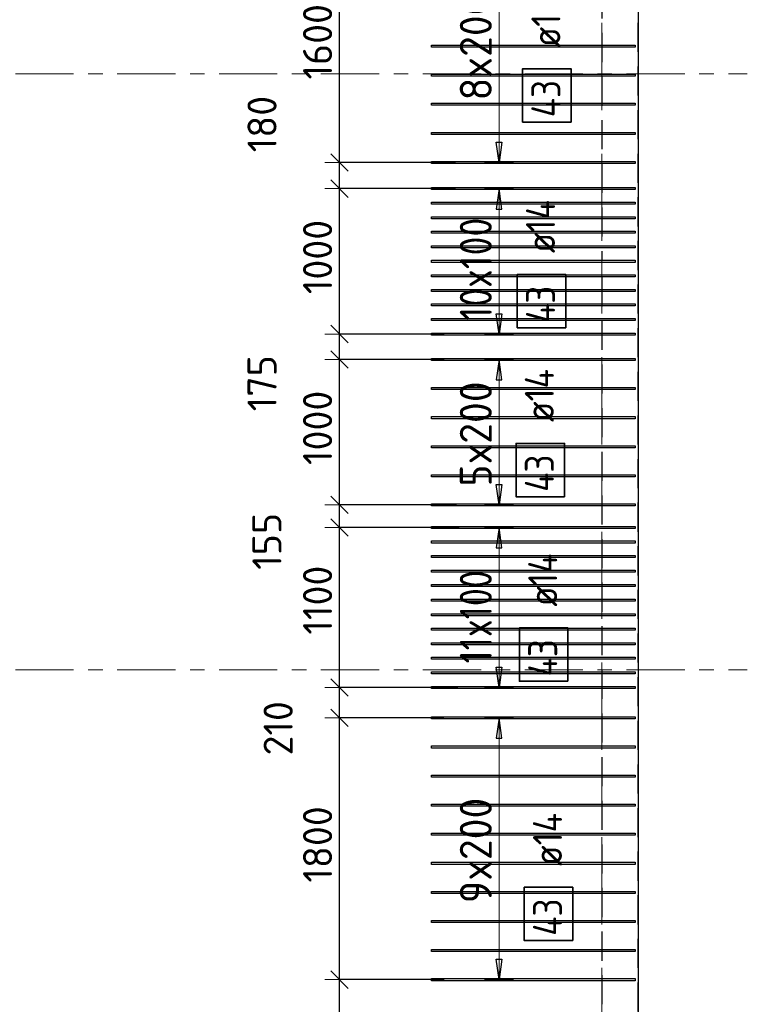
# Model space of a CAD drawing. Header units: metres. Extents: x -38 to 100, y -15 to 19.
# Tile 29 of 63: x 57.6 to 62.6, y 1 to 7.77. Entities that reach past the tile are written whole.
import ezdxf

# ---------------------------------------------------------------- set-up
doc = ezdxf.new("R2010")
doc.units = ezdxf.units.M
doc.header["$PDMODE"] = 65
for name, pattern in [('______11', [0.5, 0.4, -0.05, 0, -0.05]), ('______2', [0.27, 0.2, -0.07]), ('______5', [1.1, 0.8, -0.1, 0.1, -0.1])]:
    doc.linetypes.add(name, pattern=pattern)
for name, color, linetype, lineweight in [('XR$2$Осевая линия (1)', 7, '______5', 13), ('XR$3$Перекрытие (1)', 7, 'Continuous', 35), ('XR$3$Размерная линия (1)', 7, 'Continuous', 13), ('XR$5$Стена (1)', 7, 'Continuous', 35)]:
    doc.layers.add(name, color=color, linetype=linetype, lineweight=lineweight)
doc.layers.add('XR$3$Арм.стержн.Доп. Арм верхн.зоны Х', color=7, linetype='Continuous', lineweight=35, true_color=0x8c8cff)
doc.styles.add('ISOCPEUR', font='txt')
doc.dimstyles.new('DIMSTYLE_3', dxfattribs={"dimtxt": 0.2, "dimasz": 0.2, "dimexe": 0, "dimexo": 0, "dimgap": 0.1, "dimtad": 2, "dimdec": 0, "dimlfac": 1000, "dimrnd": 5, "dimzin": 12, "dimdsep": 46, "dimtxsty": 'ISOCPEUR', "dimblk1": 'ALL_ML_STRICH', "dimblk2": 'ALL_ML_STRICH', "dimsah": 1, "dimcen": 0, "dimclrd": 7, "dimclre": 256, "dimclrt": 7, "dimadec": 0, "dimazin": 0, "dimtfac": 1, "dimtdec": 0, "dimtix": 1, "dimtmove": 2, "dimatfit": 3, "dimfxl": 0, "dimtzin": 0, "dimlwd": 0, "dimlwe": -3, "dimarcsym": 0})
doc.dimstyles.new('DIMSTYLE_6', dxfattribs={"dimtxt": 0.2, "dimasz": 0.2, "dimexe": 0, "dimexo": 0, "dimgap": 0.1, "dimtad": 2, "dimdec": 0, "dimlfac": 1000, "dimrnd": 5, "dimzin": 12, "dimdsep": 46, "dimtxsty": 'ISOCPEUR', "dimblk1": 'ALL_ML_STRICH', "dimblk2": 'ALL_ML_STRICH', "dimsah": 1, "dimcen": 0, "dimclrd": 7, "dimclre": 256, "dimclrt": 7, "dimadec": 0, "dimazin": 0, "dimtfac": 1, "dimtdec": 0, "dimtix": 1, "dimtmove": 2, "dimatfit": 3, "dimfxl": 0, "dimtvp": 1.2, "dimtzin": 0, "dimlwd": 0, "dimlwe": -3, "dimarcsym": 0})

# ---------------------------------------------------------------- blocks, each defined once
blk = doc.blocks.new('ALL_ML_STRICH')
at = {"color": 0, "linetype": 'ByBlock', "lineweight": -2}
for p, q in [((0, -0.5), (0, 0.5)), ((-1, 0), (0.5, 0)), ((-0.3, -0.3), (0.3, 0.3))]:
    blk.add_line(p, q, dxfattribs=at)
blk = doc.blocks.new('*D209')
at = {"layer": 'DEFPOINTS', "color": 7, "linetype": 'Continuous', "lineweight": 13, "transparency": 33554687}
for p in [(60.537, 1.1695), (59.7966, 0), (59.8327, 0)]:
    blk.add_point(p, dxfattribs=at)
at = {"layer": 'XR$3$Размерная линия (1)', "color": 9, "linetype": 'Continuous', "lineweight": -2, "true_color": 0xc7c7c7, "transparency": 33554687}
for p, q in [((60.517, 1.1695), (59.7966, 1.1695)), ((59.8127, 0), (59.7966, 0))]:
    blk.add_line(p, q, dxfattribs=at)
at = {"layer": 'XR$3$Размерная линия (1)', "color": 7, "linetype": 'Continuous', "lineweight": -2, "transparency": 33554687}
blk.add_line((59.7966, 0), (59.7966, 1.1695), dxfattribs=at)
at = {"layer": 'XR$3$Размерная линия (1)', "color": 7, "linetype": 'Continuous', "lineweight": 13, "transparency": 33554687, "xscale": 0.2, "yscale": 0.2, "zscale": 0.2}
for p, rotation in [((59.7966, 1.1695), 90), ((59.7966, 0), 270)]:
    blk.add_blockref('ALL_ML_STRICH', p, dxfattribs=dict(at, rotation=rotation))
at = {"layer": 'XR$3$Размерная линия (1)', "color": 7, "linetype": 'Continuous', "lineweight": 13, "transparency": 33554687, "insert": (59.6466, 0.6347), "char_height": 0.2, "width": 0.8, "attachment_point": 5, "rotation": 90, "style": 'ISOCPEUR'}
blk.add_mtext('\\A1;{1170}', dxfattribs=at)
blk = doc.blocks.new('*D210')
at = {"layer": 'DEFPOINTS', "color": 7, "linetype": 'Continuous', "lineweight": 13, "transparency": 33554687}
for p in [(60.535, 2.9695), (59.7966, 1.1695), (60.537, 1.1695)]:
    blk.add_point(p, dxfattribs=at)
at = {"layer": 'XR$3$Размерная линия (1)', "color": 9, "linetype": 'Continuous', "lineweight": -2, "true_color": 0xc7c7c7, "transparency": 33554687}
for p, q in [((60.515, 2.9695), (59.7966, 2.9695)), ((60.517, 1.1695), (59.7966, 1.1695))]:
    blk.add_line(p, q, dxfattribs=at)
at = {"layer": 'XR$3$Размерная линия (1)', "color": 7, "linetype": 'Continuous', "lineweight": -2, "transparency": 33554687}
blk.add_line((59.7966, 1.1695), (59.7966, 2.9695), dxfattribs=at)
at = {"layer": 'XR$3$Размерная линия (1)', "color": 7, "linetype": 'Continuous', "lineweight": 13, "transparency": 33554687, "xscale": 0.2, "yscale": 0.2, "zscale": 0.2}
for p, rotation in [((59.7966, 2.9695), 90), ((59.7966, 1.1695), 270)]:
    blk.add_blockref('ALL_ML_STRICH', p, dxfattribs=dict(at, rotation=rotation))
at = {"layer": 'XR$3$Размерная линия (1)', "color": 7, "linetype": 'Continuous', "lineweight": 13, "transparency": 33554687, "insert": (59.6466, 2.0995), "char_height": 0.2, "width": 0.8, "attachment_point": 5, "rotation": 90, "style": 'ISOCPEUR'}
blk.add_mtext('\\A1;{1800}', dxfattribs=at)
blk = doc.blocks.new('*D211')
at = {"layer": 'DEFPOINTS', "color": 7, "linetype": 'Continuous', "lineweight": 13, "transparency": 33554687}
for p in [(60.631, 3.1795), (59.7966, 2.9695), (60.535, 2.9695)]:
    blk.add_point(p, dxfattribs=at)
at = {"layer": 'XR$3$Размерная линия (1)', "color": 9, "linetype": 'Continuous', "lineweight": -2, "true_color": 0xc7c7c7, "transparency": 33554687}
for p, q in [((60.611, 3.1795), (59.7966, 3.1795)), ((60.515, 2.9695), (59.7966, 2.9695))]:
    blk.add_line(p, q, dxfattribs=at)
at = {"layer": 'XR$3$Размерная линия (1)', "color": 7, "linetype": 'Continuous', "lineweight": -2, "transparency": 33554687}
blk.add_line((59.7966, 2.9695), (59.7966, 3.1795), dxfattribs=at)
at = {"layer": 'XR$3$Размерная линия (1)', "color": 7, "linetype": 'Continuous', "lineweight": 13, "transparency": 33554687, "xscale": 0.2, "yscale": 0.2, "zscale": 0.2}
for p, rotation in [((59.7966, 3.1795), 90), ((59.7966, 2.9695), 270)]:
    blk.add_blockref('ALL_ML_STRICH', p, dxfattribs=dict(at, rotation=rotation))
at = {"layer": 'XR$3$Размерная линия (1)', "color": 7, "linetype": 'Continuous', "lineweight": 13, "transparency": 33554687, "insert": (59.3758, 2.8983), "char_height": 0.2, "width": 0.6, "attachment_point": 5, "rotation": 90, "style": 'ISOCPEUR'}
blk.add_mtext('\\A1;{210}', dxfattribs=at)
blk = doc.blocks.new('*D212')
at = {"layer": 'DEFPOINTS', "color": 7, "linetype": 'Continuous', "lineweight": 13, "transparency": 33554687}
for p in [(60.6396, 4.2795), (59.7966, 3.1795), (60.631, 3.1795)]:
    blk.add_point(p, dxfattribs=at)
at = {"layer": 'XR$3$Размерная линия (1)', "color": 9, "linetype": 'Continuous', "lineweight": -2, "true_color": 0xc7c7c7, "transparency": 33554687}
for p, q in [((60.6196, 4.2795), (59.7966, 4.2795)), ((60.611, 3.1795), (59.7966, 3.1795))]:
    blk.add_line(p, q, dxfattribs=at)
at = {"layer": 'XR$3$Размерная линия (1)', "color": 7, "linetype": 'Continuous', "lineweight": -2, "transparency": 33554687}
blk.add_line((59.7966, 3.1795), (59.7966, 4.2795), dxfattribs=at)
at = {"layer": 'XR$3$Размерная линия (1)', "color": 7, "linetype": 'Continuous', "lineweight": 13, "transparency": 33554687, "xscale": 0.2, "yscale": 0.2, "zscale": 0.2}
for p, rotation in [((59.7966, 4.2795), 90), ((59.7966, 3.1795), 270)]:
    blk.add_blockref('ALL_ML_STRICH', p, dxfattribs=dict(at, rotation=rotation))
at = {"layer": 'XR$3$Размерная линия (1)', "color": 7, "linetype": 'Continuous', "lineweight": 13, "transparency": 33554687, "insert": (59.6466, 3.7795), "char_height": 0.2, "width": 0.8, "attachment_point": 5, "rotation": 90, "style": 'ISOCPEUR'}
blk.add_mtext('\\A1;{1100}', dxfattribs=at)
blk = doc.blocks.new('*D213')
at = {"layer": 'DEFPOINTS', "color": 7, "linetype": 'Continuous', "lineweight": 13, "transparency": 33554687}
for p in [(60.6225, 4.4345), (59.7966, 4.2795), (60.6396, 4.2795)]:
    blk.add_point(p, dxfattribs=at)
at = {"layer": 'XR$3$Размерная линия (1)', "color": 9, "linetype": 'Continuous', "lineweight": -2, "true_color": 0xc7c7c7, "transparency": 33554687}
for p, q in [((60.6025, 4.4345), (59.7966, 4.4345)), ((60.6196, 4.2795), (59.7966, 4.2795))]:
    blk.add_line(p, q, dxfattribs=at)
at = {"layer": 'XR$3$Размерная линия (1)', "color": 7, "linetype": 'Continuous', "lineweight": -2, "transparency": 33554687}
blk.add_line((59.7966, 4.2795), (59.7966, 4.4345), dxfattribs=at)
at = {"layer": 'XR$3$Размерная линия (1)', "color": 7, "linetype": 'Continuous', "lineweight": 13, "transparency": 33554687, "xscale": 0.2, "yscale": 0.2, "zscale": 0.2}
for p, rotation in [((59.7966, 4.4345), 90), ((59.7966, 4.2795), 270)]:
    blk.add_blockref('ALL_ML_STRICH', p, dxfattribs=dict(at, rotation=rotation))
at = {"layer": 'XR$3$Размерная линия (1)', "color": 7, "linetype": 'Continuous', "lineweight": 13, "transparency": 33554687, "insert": (59.2985, 4.1837), "char_height": 0.2, "width": 0.6, "attachment_point": 5, "rotation": 90, "style": 'ISOCPEUR'}
blk.add_mtext('\\A1;{155}', dxfattribs=at)
blk = doc.blocks.new('*D214')
at = {"layer": 'DEFPOINTS', "color": 7, "linetype": 'Continuous', "lineweight": 13, "transparency": 33554687}
for p in [(60.537, 5.4345), (59.7966, 4.4345), (60.6225, 4.4345)]:
    blk.add_point(p, dxfattribs=at)
at = {"layer": 'XR$3$Размерная линия (1)', "color": 9, "linetype": 'Continuous', "lineweight": -2, "true_color": 0xc7c7c7, "transparency": 33554687}
for p, q in [((60.517, 5.4345), (59.7966, 5.4345)), ((60.6025, 4.4345), (59.7966, 4.4345))]:
    blk.add_line(p, q, dxfattribs=at)
at = {"layer": 'XR$3$Размерная линия (1)', "color": 7, "linetype": 'Continuous', "lineweight": -2, "transparency": 33554687}
blk.add_line((59.7966, 4.4345), (59.7966, 5.4345), dxfattribs=at)
at = {"layer": 'XR$3$Размерная линия (1)', "color": 7, "linetype": 'Continuous', "lineweight": 13, "transparency": 33554687, "xscale": 0.2, "yscale": 0.2, "zscale": 0.2}
for p, rotation in [((59.7966, 5.4345), 90), ((59.7966, 4.4345), 270)]:
    blk.add_blockref('ALL_ML_STRICH', p, dxfattribs=dict(at, rotation=rotation))
at = {"layer": 'XR$3$Размерная линия (1)', "color": 7, "linetype": 'Continuous', "lineweight": 13, "transparency": 33554687, "insert": (59.6466, 4.9645), "char_height": 0.2, "width": 0.8, "attachment_point": 5, "rotation": 90, "style": 'ISOCPEUR'}
blk.add_mtext('\\A1;{1000}', dxfattribs=at)
blk = doc.blocks.new('*D215')
at = {"layer": 'DEFPOINTS', "color": 7, "linetype": 'Continuous', "lineweight": 13, "transparency": 33554687}
for p in [(60.537, 5.6095), (59.7966, 5.4345), (60.537, 5.4345)]:
    blk.add_point(p, dxfattribs=at)
at = {"layer": 'XR$3$Размерная линия (1)', "color": 9, "linetype": 'Continuous', "lineweight": -2, "true_color": 0xc7c7c7, "transparency": 33554687}
for p, q in [((60.517, 5.6095), (59.7966, 5.6095)), ((60.517, 5.4345), (59.7966, 5.4345))]:
    blk.add_line(p, q, dxfattribs=at)
at = {"layer": 'XR$3$Размерная линия (1)', "color": 7, "linetype": 'Continuous', "lineweight": -2, "transparency": 33554687}
blk.add_line((59.7966, 5.4345), (59.7966, 5.6095), dxfattribs=at)
at = {"layer": 'XR$3$Размерная линия (1)', "color": 7, "linetype": 'Continuous', "lineweight": 13, "transparency": 33554687, "xscale": 0.2, "yscale": 0.2, "zscale": 0.2}
for p, rotation in [((59.7966, 5.6095), 90), ((59.7966, 5.4345), 270)]:
    blk.add_blockref('ALL_ML_STRICH', p, dxfattribs=dict(at, rotation=rotation))
at = {"layer": 'XR$3$Размерная линия (1)', "color": 7, "linetype": 'Continuous', "lineweight": 13, "transparency": 33554687, "insert": (59.265, 5.2711), "char_height": 0.2, "width": 0.6, "attachment_point": 5, "rotation": 90, "style": 'ISOCPEUR'}
blk.add_mtext('\\A1;{175}', dxfattribs=at)
blk = doc.blocks.new('*D216')
at = {"layer": 'DEFPOINTS', "color": 7, "linetype": 'Continuous', "lineweight": 13, "transparency": 33554687}
for p in [(60.6139, 6.6095), (59.7966, 5.6095), (60.537, 5.6095)]:
    blk.add_point(p, dxfattribs=at)
at = {"layer": 'XR$3$Размерная линия (1)', "color": 9, "linetype": 'Continuous', "lineweight": -2, "true_color": 0xc7c7c7, "transparency": 33554687}
for p, q in [((60.5939, 6.6095), (59.7966, 6.6095)), ((60.517, 5.6095), (59.7966, 5.6095))]:
    blk.add_line(p, q, dxfattribs=at)
at = {"layer": 'XR$3$Размерная линия (1)', "color": 7, "linetype": 'Continuous', "lineweight": -2, "transparency": 33554687}
blk.add_line((59.7966, 5.6095), (59.7966, 6.6095), dxfattribs=at)
at = {"layer": 'XR$3$Размерная линия (1)', "color": 7, "linetype": 'Continuous', "lineweight": 13, "transparency": 33554687, "xscale": 0.2, "yscale": 0.2, "zscale": 0.2}
for p, rotation in [((59.7966, 6.6095), 90), ((59.7966, 5.6095), 270)]:
    blk.add_blockref('ALL_ML_STRICH', p, dxfattribs=dict(at, rotation=rotation))
at = {"layer": 'XR$3$Размерная линия (1)', "color": 7, "linetype": 'Continuous', "lineweight": 13, "transparency": 33554687, "insert": (59.6466, 6.1395), "char_height": 0.2, "width": 0.8, "attachment_point": 5, "rotation": 90, "style": 'ISOCPEUR'}
blk.add_mtext('\\A1;{1000}', dxfattribs=at)
blk = doc.blocks.new('*D217')
at = {"layer": 'DEFPOINTS', "color": 7, "linetype": 'Continuous', "lineweight": 13, "transparency": 33554687}
for p in [(60.6139, 6.7895), (59.7966, 6.6095), (60.6139, 6.6095)]:
    blk.add_point(p, dxfattribs=at)
at = {"layer": 'XR$3$Размерная линия (1)', "color": 9, "linetype": 'Continuous', "lineweight": -2, "true_color": 0xc7c7c7, "transparency": 33554687}
for p, q in [((60.5939, 6.7895), (59.7966, 6.7895)), ((60.5939, 6.6095), (59.7966, 6.6095))]:
    blk.add_line(p, q, dxfattribs=at)
at = {"layer": 'XR$3$Размерная линия (1)', "color": 7, "linetype": 'Continuous', "lineweight": -2, "transparency": 33554687}
blk.add_line((59.7966, 6.6095), (59.7966, 6.7895), dxfattribs=at)
at = {"layer": 'XR$3$Размерная линия (1)', "color": 7, "linetype": 'Continuous', "lineweight": 13, "transparency": 33554687, "xscale": 0.2, "yscale": 0.2, "zscale": 0.2}
for p, rotation in [((59.7966, 6.7895), 90), ((59.7966, 6.6095), 270)]:
    blk.add_blockref('ALL_ML_STRICH', p, dxfattribs=dict(at, rotation=rotation))
at = {"layer": 'XR$3$Размерная линия (1)', "color": 7, "linetype": 'Continuous', "lineweight": 13, "transparency": 33554687, "insert": (59.265, 7.0538), "char_height": 0.2, "width": 0.6, "attachment_point": 5, "rotation": 90, "style": 'ISOCPEUR'}
blk.add_mtext('\\A1;{180}', dxfattribs=at)
blk = doc.blocks.new('*D218')
at = {"layer": 'DEFPOINTS', "color": 7, "linetype": 'Continuous', "lineweight": 13, "transparency": 33554687}
for p in [(60.6823, 8.3895), (59.7966, 6.7895), (60.6139, 6.7895)]:
    blk.add_point(p, dxfattribs=at)
at = {"layer": 'XR$3$Размерная линия (1)', "color": 9, "linetype": 'Continuous', "lineweight": -2, "true_color": 0xc7c7c7, "transparency": 33554687}
for p, q in [((60.6623, 8.3895), (59.7966, 8.3895)), ((60.5939, 6.7895), (59.7966, 6.7895))]:
    blk.add_line(p, q, dxfattribs=at)
at = {"layer": 'XR$3$Размерная линия (1)', "color": 7, "linetype": 'Continuous', "lineweight": -2, "transparency": 33554687}
blk.add_line((59.7966, 6.7895), (59.7966, 8.3895), dxfattribs=at)
at = {"layer": 'XR$3$Размерная линия (1)', "color": 7, "linetype": 'Continuous', "lineweight": 13, "transparency": 33554687, "xscale": 0.2, "yscale": 0.2, "zscale": 0.2}
for p, rotation in [((59.7966, 8.3895), 90), ((59.7966, 6.7895), 270)]:
    blk.add_blockref('ALL_ML_STRICH', p, dxfattribs=dict(at, rotation=rotation))
at = {"layer": 'XR$3$Размерная линия (1)', "color": 7, "linetype": 'Continuous', "lineweight": 13, "transparency": 33554687, "insert": (59.6466, 7.6195), "char_height": 0.2, "width": 0.8, "attachment_point": 5, "rotation": 90, "style": 'ISOCPEUR'}
blk.add_mtext('\\A1;{1600}', dxfattribs=at)

msp = doc.modelspace()

# ---------------------------------------------------------------- linework, layer by layer
at = {"layer": 'XR$2$Осевая линия (1)', "color": 253, "linetype": '______11', "lineweight": 13, "true_color": 0xa0a0a0, "transparency": 33554687}
for p, q in [((61.6, -2.65), (61.6, 18.35)), ((-2.63, 7.4), (62.6, 7.4)), ((-2.63, 3.3), (62.6, 3.3))]:
    msp.add_line(p, q, dxfattribs=at)
at = {"layer": 'XR$3$Арм.стержн.Доп. Арм верхн.зоны Х', "color": 7, "linetype": 'Continuous', "lineweight": 13, "transparency": 33554687}
for p, q in [((60.8941, 6.7895), (60.8941, 8.3895)), ((60.8941, 6.7895), (60.8941, 6.7895)), ((60.8941, 6.6095), (60.8941, 6.6095)), ((60.8941, 5.6095), (60.8941, 6.6095)), ((60.8941, 5.6095), (60.8941, 5.6095)), ((60.8941, 5.4345), (60.8941, 5.4345)), ((60.8941, 4.4345), (60.8941, 5.4345)), ((60.8941, 4.4345), (60.8941, 4.4345)), ((60.8941, 4.2795), (60.8941, 4.2795)), ((60.8941, 3.1795), (60.8941, 4.2795)), ((60.8941, 3.1795), (60.8941, 3.1795)), ((60.8941, 2.9695), (60.8941, 2.9695)), ((60.8941, 1.1695), (60.8941, 2.9695)), ((60.8941, 1.1695), (60.8941, 1.1695))]:
    msp.add_line(p, q, dxfattribs=at)
at = {"layer": 'XR$3$Арм.стержн.Доп. Арм верхн.зоны Х', "color": 7, "linetype": 'Continuous', "lineweight": 25, "transparency": 33554687}
for p, q in [((60.8941, 6.7895), (60.8741, 6.9295)), ((60.8741, 6.9295), (60.9141, 6.9295)), ((60.9141, 6.9295), (60.8941, 6.7895)), ((60.8941, 6.6095), (60.8741, 6.4695)), ((60.9141, 6.4695), (60.8941, 6.6095)), ((60.8741, 6.4695), (60.9141, 6.4695)), ((60.8941, 5.6095), (60.8741, 5.7495)), ((60.8741, 5.7495), (60.9141, 5.7495)), ((60.9141, 5.7495), (60.8941, 5.6095)), ((60.8941, 5.4345), (60.8741, 5.2945)), ((60.9141, 5.2945), (60.8941, 5.4345)), ((60.8741, 5.2945), (60.9141, 5.2945)), ((60.8941, 4.4345), (60.8741, 4.5745)), ((60.8741, 4.5745), (60.9141, 4.5745)), ((60.9141, 4.5745), (60.8941, 4.4345)), ((60.8941, 4.2795), (60.8741, 4.1395)), ((60.9141, 4.1395), (60.8941, 4.2795)), ((60.8741, 4.1395), (60.9141, 4.1395)), ((60.8941, 3.1795), (60.8741, 3.3195)), ((60.8741, 3.3195), (60.9141, 3.3195)), ((60.9141, 3.3195), (60.8941, 3.1795)), ((60.8941, 2.9695), (60.8741, 2.8295)), ((60.9141, 2.8295), (60.8941, 2.9695)), ((60.8741, 2.8295), (60.9141, 2.8295)), ((60.8941, 1.1695), (60.8741, 1.3095)), ((60.8741, 1.3095), (60.9141, 1.3095)), ((60.9141, 1.3095), (60.8941, 1.1695))]:
    msp.add_line(p, q, dxfattribs=at)
at = {"layer": 'XR$3$Арм.стержн.Доп. Арм верхн.зоны Х', "color": 253, "linetype": 'Continuous', "lineweight": -3, "true_color": 0xa0a0a0, "transparency": 33554687}
for p, q in [((60.8941, 6.7895), (60.7941, 6.7895)), ((60.8941, 6.7895), (60.9941, 6.7895)), ((60.8941, 6.6095), (60.7941, 6.6095)), ((60.8941, 6.6095), (60.9941, 6.6095)), ((60.8941, 5.6095), (60.7941, 5.6095)), ((60.8941, 5.6095), (60.9941, 5.6095)), ((60.8941, 5.4345), (60.7941, 5.4345)), ((60.8941, 5.4345), (60.9941, 5.4345)), ((60.8941, 4.4345), (60.7941, 4.4345)), ((60.8941, 4.4345), (60.9941, 4.4345)), ((60.8941, 4.2795), (60.7941, 4.2795)), ((60.8941, 4.2795), (60.9941, 4.2795)), ((60.8941, 3.1795), (60.7941, 3.1795)), ((60.8941, 3.1795), (60.9941, 3.1795)), ((60.8941, 2.9695), (60.7941, 2.9695)), ((60.8941, 2.9695), (60.9941, 2.9695)), ((60.8941, 1.1695), (60.7941, 1.1695)), ((60.8941, 1.1695), (60.9941, 1.1695))]:
    msp.add_line(p, q, dxfattribs=at)
at = {"layer": 'XR$3$Арм.стержн.Доп. Арм верхн.зоны Х', "color": 7, "linetype": 'Continuous', "lineweight": 25, "transparency": 33554687}
for points in [[(61.83, 7.5825), (60.43, 7.5825), (60.43, 7.5965), (61.83, 7.5965), (61.83, 7.5825)], [(61.83, 7.3825), (60.43, 7.3825), (60.43, 7.3965), (61.83, 7.3965), (61.83, 7.3825)], [(61.83, 7.1825), (60.43, 7.1825), (60.43, 7.1965), (61.83, 7.1965), (61.83, 7.1825)], [(61.83, 6.9825), (60.43, 6.9825), (60.43, 6.9965), (61.83, 6.9965), (61.83, 6.9825)], [(61.83, 6.7825), (60.43, 6.7825), (60.43, 6.7965), (61.83, 6.7965), (61.83, 6.7825)], [(61.83, 6.6025), (60.43, 6.6025), (60.43, 6.6165), (61.83, 6.6165), (61.83, 6.6025)], [(61.83, 6.5025), (60.43, 6.5025), (60.43, 6.5165), (61.83, 6.5165), (61.83, 6.5025)], [(61.83, 6.4025), (60.43, 6.4025), (60.43, 6.4165), (61.83, 6.4165), (61.83, 6.4025)], [(61.83, 6.3025), (60.43, 6.3025), (60.43, 6.3165), (61.83, 6.3165), (61.83, 6.3025)], [(61.83, 6.2025), (60.43, 6.2025), (60.43, 6.2165), (61.83, 6.2165), (61.83, 6.2025)], [(61.83, 6.1025), (60.43, 6.1025), (60.43, 6.1165), (61.83, 6.1165), (61.83, 6.1025)], [(61.83, 6.0025), (60.43, 6.0025), (60.43, 6.0165), (61.83, 6.0165), (61.83, 6.0025)], [(61.83, 5.9025), (60.43, 5.9025), (60.43, 5.9165), (61.83, 5.9165), (61.83, 5.9025)], [(61.83, 5.8025), (60.43, 5.8025), (60.43, 5.8165), (61.83, 5.8165), (61.83, 5.8025)], [(61.83, 5.7025), (60.43, 5.7025), (60.43, 5.7165), (61.83, 5.7165), (61.83, 5.7025)], [(61.83, 5.6025), (60.43, 5.6025), (60.43, 5.6165), (61.83, 5.6165), (61.83, 5.6025)], [(61.83, 5.4275), (60.43, 5.4275), (60.43, 5.4415), (61.83, 5.4415), (61.83, 5.4275)], [(61.83, 5.2275), (60.43, 5.2275), (60.43, 5.2415), (61.83, 5.2415), (61.83, 5.2275)], [(61.83, 5.0275), (60.43, 5.0275), (60.43, 5.0415), (61.83, 5.0415), (61.83, 5.0275)], [(61.83, 4.8275), (60.43, 4.8275), (60.43, 4.8415), (61.83, 4.8415), (61.83, 4.8275)], [(61.83, 4.6275), (60.43, 4.6275), (60.43, 4.6415), (61.83, 4.6415), (61.83, 4.6275)], [(61.83, 4.4275), (60.43, 4.4275), (60.43, 4.4415), (61.83, 4.4415), (61.83, 4.4275)], [(61.83, 4.2725), (60.43, 4.2725), (60.43, 4.2865), (61.83, 4.2865), (61.83, 4.2725)], [(61.83, 4.1725), (60.43, 4.1725), (60.43, 4.1865), (61.83, 4.1865), (61.83, 4.1725)], [(61.83, 4.0725), (60.43, 4.0725), (60.43, 4.0865), (61.83, 4.0865), (61.83, 4.0725)], [(61.83, 3.9725), (60.43, 3.9725), (60.43, 3.9865), (61.83, 3.9865), (61.83, 3.9725)], [(61.83, 3.8725), (60.43, 3.8725), (60.43, 3.8865), (61.83, 3.8865), (61.83, 3.8725)], [(61.83, 3.7725), (60.43, 3.7725), (60.43, 3.7865), (61.83, 3.7865), (61.83, 3.7725)], [(61.83, 3.6725), (60.43, 3.6725), (60.43, 3.6865), (61.83, 3.6865), (61.83, 3.6725)], [(61.83, 3.5725), (60.43, 3.5725), (60.43, 3.5865), (61.83, 3.5865), (61.83, 3.5725)], [(61.83, 3.4725), (60.43, 3.4725), (60.43, 3.4865), (61.83, 3.4865), (61.83, 3.4725)], [(61.83, 3.3725), (60.43, 3.3725), (60.43, 3.3865), (61.83, 3.3865), (61.83, 3.3725)], [(61.83, 3.2725), (60.43, 3.2725), (60.43, 3.2865), (61.83, 3.2865), (61.83, 3.2725)], [(61.83, 3.1725), (60.43, 3.1725), (60.43, 3.1865), (61.83, 3.1865), (61.83, 3.1725)], [(61.83, 2.9625), (60.43, 2.9625), (60.43, 2.9765), (61.83, 2.9765), (61.83, 2.9625)], [(61.83, 2.7625), (60.43, 2.7625), (60.43, 2.7765), (61.83, 2.7765), (61.83, 2.7625)], [(61.83, 2.5625), (60.43, 2.5625), (60.43, 2.5765), (61.83, 2.5765), (61.83, 2.5625)], [(61.83, 2.3625), (60.43, 2.3625), (60.43, 2.3765), (61.83, 2.3765), (61.83, 2.3625)], [(61.83, 2.1625), (60.43, 2.1625), (60.43, 2.1765), (61.83, 2.1765), (61.83, 2.1625)], [(61.83, 1.9625), (60.43, 1.9625), (60.43, 1.9765), (61.83, 1.9765), (61.83, 1.9625)], [(61.83, 1.7625), (60.43, 1.7625), (60.43, 1.7765), (61.83, 1.7765), (61.83, 1.7625)], [(61.83, 1.5625), (60.43, 1.5625), (60.43, 1.5765), (61.83, 1.5765), (61.83, 1.5625)], [(61.83, 1.3625), (60.43, 1.3625), (60.43, 1.3765), (61.83, 1.3765), (61.83, 1.3625)], [(61.83, 1.1625), (60.43, 1.1625), (60.43, 1.1765), (61.83, 1.1765), (61.83, 1.1625)]]:
    msp.add_lwpolyline(points, dxfattribs=at)
at = {"layer": 'XR$3$Арм.стержн.Доп. Арм верхн.зоны Х', "color": 7, "linetype": 'Continuous', "lineweight": 35, "transparency": 33554687}
for points in [[(61.3892, 7.0671), (61.3892, 7.4338), (61.0558, 7.4338), (61.0558, 7.0671), (61.3892, 7.0671)], [(61.3522, 5.6526), (61.3522, 6.0193), (61.0189, 6.0193), (61.0189, 5.6526), (61.3522, 5.6526)], [(61.3443, 4.4909), (61.3443, 4.8576), (61.011, 4.8576), (61.011, 4.4909), (61.3443, 4.4909)], [(61.3675, 3.2214), (61.3675, 3.5881), (61.0341, 3.5881), (61.0341, 3.2214), (61.3675, 3.2214)], [(61.4004, 1.4379), (61.4004, 1.8046), (61.067, 1.8046), (61.067, 1.4379), (61.4004, 1.4379)]]:
    msp.add_lwpolyline(points, dxfattribs=at)
at = {"layer": 'XR$3$Перекрытие (1)', "color": 7, "linetype": 'Continuous', "lineweight": 25, "transparency": 33554687}
msp.add_line((61.85, 16.65), (61.85, -0.25), dxfattribs=at)
at = {"layer": 'XR$5$Стена (1)', "color": 253, "linetype": '______2', "lineweight": -3, "true_color": 0xa0a0a0, "transparency": 33554687}
for p, q in [((61.85, -0.25), (61.85, 16.4)), ((61.6, 8.88), (61.6, 6.12)), ((61.6, 6), (61.6, 0))]:
    msp.add_line(p, q, dxfattribs=at)

# ---------------------------------------------------------------- texts
at = {"layer": 'XR$3$Арм.стержн.Доп. Арм верхн.зоны Х', "color": 7, "linetype": 'Continuous', "lineweight": 13, "transparency": 33554687, "char_height": 0.22, "attachment_point": 7, "rotation": 90, "style": 'ISOCPEUR'}
for s, insert, width in [('\\W0.95;8x200', (60.8441, 7.2155), 0.873359), ('\\W0.86;10x100', (60.8441, 5.7025), 0.930455), ('\\W0.95;5x200', (60.8441, 4.5605), 0.873359), ('\\W0.82;11x100', (60.8441, 3.3445), 0.881591), ('\\W0.95;9x200', (60.8441, 1.6955), 0.873359)]:
    msp.add_mtext(s, dxfattribs=dict(at, insert=insert, width=width))
at = {"layer": 'XR$3$Арм.стержн.Доп. Арм верхн.зоны Х', "color": 7, "linetype": 'Continuous', "lineweight": 25, "transparency": 33554687, "char_height": 0.2, "attachment_point": 7, "rotation": 90, "style": 'ISOCPEUR'}
for s, insert, width in [('\\W0.89; ø14 ', (61.3158, 7.4671), 0.769432), ('\\W0.88;43', (61.3158, 7.1005), 0.387995), ('\\W0.89; ø14 ', (61.2789, 6.0526), 0.769432), ('\\W0.88;43', (61.2789, 5.686), 0.387995), ('\\W0.89; ø14 ', (61.271, 4.8909), 0.769432), ('\\W0.88;43', (61.271, 4.5243), 0.387995), ('\\W0.89; ø14 ', (61.2941, 3.6214), 0.769432), ('\\W0.88;43', (61.2941, 3.2548), 0.387995), ('\\W0.89; ø14 ', (61.327, 1.8379), 0.769432), ('\\W0.88;43', (61.327, 1.4713), 0.387995)]:
    msp.add_mtext(s, dxfattribs=dict(at, insert=insert, width=width))

# ---------------------------------------------------------------- dimensions: what is measured, and where the dimension line sits
at = {"layer": 'XR$3$Размерная линия (1)', "color": 7, "linetype": 'Continuous', "lineweight": 13, "transparency": 33554687}
for base, p1, p2, dimstyle, picture, middle in [((59.7966, 8.3895), (60.5939, 6.7895), (60.6623, 8.3895), 'DIMSTYLE_3', '*D218', (59.6466, 7.6195)), ((59.7966, 6.7895), (60.5939, 6.6095), (60.5939, 6.7895), 'DIMSTYLE_6', '*D217', (59.265, 7.0538)), ((59.7966, 6.6095), (60.517, 5.6095), (60.5939, 6.6095), 'DIMSTYLE_3', '*D216', (59.6466, 6.1395)), ((59.7966, 5.6095), (60.517, 5.4345), (60.517, 5.6095), 'DIMSTYLE_6', '*D215', (59.265, 5.2711)), ((59.7966, 5.4345), (60.6025, 4.4345), (60.517, 5.4345), 'DIMSTYLE_3', '*D214', (59.6466, 4.9645)), ((59.7966, 4.4345), (60.6196, 4.2795), (60.6025, 4.4345), 'DIMSTYLE_6', '*D213', (59.2985, 4.1837)), ((59.7966, 4.2795), (60.611, 3.1795), (60.6196, 4.2795), 'DIMSTYLE_3', '*D212', (59.6466, 3.7795)), ((59.7966, 3.1795), (60.515, 2.9695), (60.611, 3.1795), 'DIMSTYLE_6', '*D211', (59.3758, 2.8983)), ((59.7966, 2.9695), (60.517, 1.1695), (60.515, 2.9695), 'DIMSTYLE_3', '*D210', (59.6466, 2.0995)), ((59.79661, 1.16948), (59.81274, 0), (60.51696, 1.16948), 'DIMSTYLE_3', '*D209', (59.64661, 0.63474))]:
    dim = msp.add_linear_dim(base=base, p1=p1, p2=p2, angle=90, dimstyle=dimstyle, override={"dimpost": '<>', "dimclrd": 7, "dimclre": 9, "dimclrt": 7, "dimlwd": 0, "dimlwe": 65533}, dxfattribs=at)
    dim.commit()
    dim.dimension.update_dxf_attribs({"geometry": picture, "text_midpoint": middle, "dimtype": 160})

doc.saveas('drawing.dxf')
